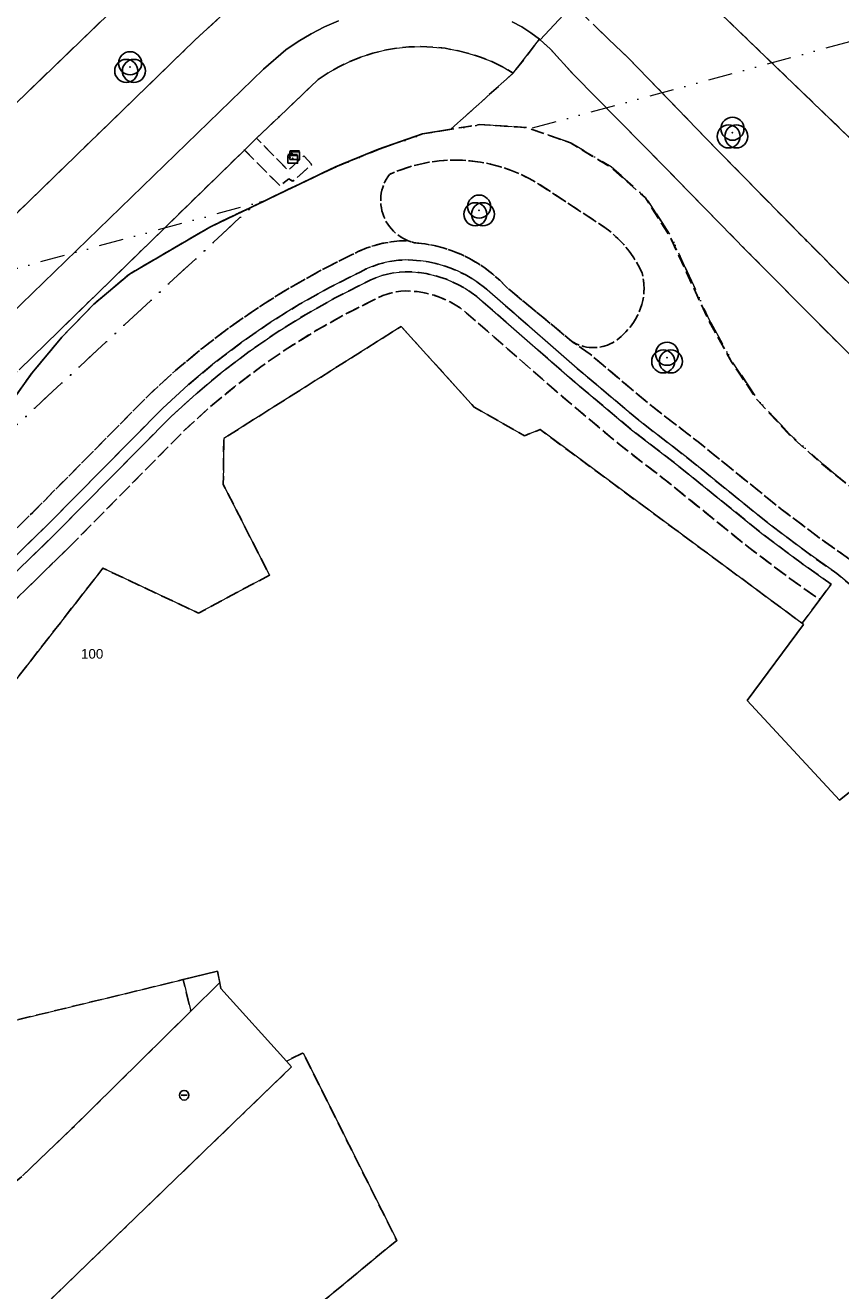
# Model space of a CAD drawing. Header units: millimetres. Extents: x 163952136 to 164152412, y 418752963 to 418954367.
# Tile 10 of 13: x 164036223 to 164078750, y 418854192 to 418920170. Entities that reach past the tile are written whole.
import ezdxf

# ---------------------------------------------------------------- set-up
doc = ezdxf.new("R2010")
doc.units = ezdxf.units.MM
doc.header["$LTSCALE"] = 100
doc.linetypes.add('DIVIDE', pattern=[31.75, 12.7, -6.35, 0, -6.35, 0, -6.35])
doc.linetypes.add('HIDDEN', pattern=[9.525, 6.35, -3.175])
for name, color, linetype, lineweight in [('S--L9000_Perceel', 210, 'DIVIDE', 15), ('S--L9020_Pand', 2, 'Continuous', 0), ('S--L9041_Weg', 8, 'Continuous', 0), ('S--T$1--_ADRES_Huisnummer', 240, 'Continuous', 0)]:
    doc.layers.add(name, color=color, linetype=linetype, lineweight=lineweight)
for name, color, linetype in [('S--L9010_Onbegroeid', 15, 'HIDDEN'), ('S--L9033_Scheiding', 8, 'Continuous'), ('S--L9042_Begroeid', 8, 'HIDDEN'), ('S--L9042_BEPLANTING', 92, 'Continuous'), ('S--L9052_Put', 8, 'Continuous'), ('S--L9060_Kast', 14, 'Continuous')]:
    doc.layers.add(name, color=color, linetype=linetype)
doc.styles.get("Standard").update_dxf_attribs({"font": 'arial.ttf'})

# ---------------------------------------------------------------- blocks, each defined once
blk = doc.blocks.new('KAST')
at = {"flags": 128}
for points in [[(-250, 200), (250, 200)], [(-250, -250), (250, -250), (250, 150), (-250, 150), (-250, -250)]]:
    blk.add_lwpolyline(points, dxfattribs=at)
blk.add_circle((-150, 50), 30)
blk.add_point((0, 0))
blk = doc.blocks.new('PUT')
at = {"flags": 128}
blk.add_lwpolyline([(-150, 0), (150, 0)], dxfattribs=at)
blk.add_circle((0, 0), 250)
blk.add_point((0, 0))
blk = doc.blocks.new('VEGETATIEOBJECT')
for centre in [(0, 200), (-200, -200), (200, -200)]:
    blk.add_circle(centre, 600)
blk.add_point((0, 0))

msp = doc.modelspace()

# ---------------------------------------------------------------- linework, layer by layer
at = {"layer": 'S--L9000_Perceel', "flags": 128}
for points in [[(164034676, 418769905), (164011358, 418758431), (164015574, 418754367), (164152136, 418754367), (164152136, 418911753), (164129278, 418908797), (164124504, 418931642), (164062543, 418914781), (164064685, 418914044), (164066775, 418912790), (164068599, 418911186), (164069919, 418909127), (164071922, 418904757), (164073093, 418902636), (164074443, 418900624), (164076088, 418898854), (164077885, 418897235), (164079768, 418895721), (164083750, 418892959), (164085703, 418891522), (164089494, 418888496), (164091323, 418886920), (164093086, 418885257), (164094773, 418883511), (164096291, 418881617), (164097666, 418879622), (164098974, 418877581), (164101401, 418873386), (164103592, 418869064), (164104584, 418866861), (164105659, 418864692), (164108081, 418860496), (164109405, 418858465), (164110889, 418856556), (164112662, 418854913), (164114653, 418853526), (164116725, 418852259), (164117999, 418851769), (164119544, 418851288), (164069569, 418801304), (164070466, 418800469), (164040983, 418768823), (164037150, 418772480), (164034676, 418769905)], [(164017429, 418882327), (164017417, 418882174), (164016595, 418881350), (164013288, 418877804), (164011691, 418875994), (164010140, 418874140), (164005481, 418868545), (164003865, 418866746), (164002222, 418864965), (164000818, 418863507), (164000093, 418864197), (163995759, 418859870), (163993497, 418857676), (163978228, 418842896), (164048552, 418786658), (164114653, 418853526), (164112662, 418854913), (164110889, 418856556), (164109405, 418858465), (164108081, 418860496), (164105659, 418864692), (164104584, 418866861), (164103592, 418869064), (164101401, 418873386), (164098974, 418877581), (164097666, 418879622), (164096291, 418881617), (164094773, 418883511), (164093086, 418885257), (164091323, 418886920), (164089494, 418888496), (164085703, 418891522), (164083750, 418892959), (164079768, 418895721), (164077885, 418897235), (164076088, 418898854), (164074443, 418900624), (164073093, 418902636), (164071922, 418904757), (164069919, 418909127), (164068599, 418911186), (164066775, 418912790), (164064685, 418914044), (164062543, 418914781), (164062394, 418914833), (164059961, 418914983), (164056982, 418914508), (164054683, 418913701), (164052433, 418912779), (164050233, 418911768), (164048666, 418911005), (164048221, 418910884), (164017429, 418882327)], [(164019087, 418902956), (164017429, 418882327), (164048221, 418910884), (164019087, 418902956)]]:
    msp.add_lwpolyline(points, dxfattribs=at)
at = {"layer": 'S--L9010_Onbegroeid', "flags": 128}
for points in [[(164048282, 418914283), (164047651, 418913668), (164049513, 418911799), (164049959, 418912170), (164050177, 418912039), (164051162, 418912920), (164050753, 418913363), (164049933, 418912606), (164048282, 418914283)], [(164037315, 418894060), (164043396, 418900215), (164044719, 418901425), (164046096, 418902573), (164047524, 418903657), (164049000, 418904674), (164050521, 418905623), (164052084, 418906501), (164053685, 418907307), (164053998, 418907465), (164054320, 418907601), (164054651, 418907715), (164054989, 418907806), (164055332, 418907874), (164055680, 418907918), (164056029, 418907939), (164056435, 418907929), (164056840, 418907893), (164057243, 418907833), (164057640, 418907748), (164058032, 418907638), (164058416, 418907505), (164058791, 418907348), (164059156, 418907169), (164059509, 418906967), (164059849, 418906744), (164060174, 418906500), (164061276, 418905546), (164065009, 418902276), (164068230, 418899569), (164070689, 418897668), (164075026, 418894162), (164077045, 418892641), (164078547, 418891580), (164079497, 418890786), (164080415, 418889956), (164081302, 418889092), (164082154, 418888194), (164082972, 418887265), (164083754, 418886305), (164084498, 418885316), (164086495, 418882413), (164088330, 418879965), (164088488, 418879742), (164088661, 418879530), (164088847, 418879329), (164089045, 418879140), (164089256, 418878965), (164089477, 418878804), (164089708, 418878658), (164090192, 418878387), (164090673, 418878113), (164091154, 418877836), (164091632, 418877556), (164092109, 418877274), (164092584, 418876988), (164093058, 418876700), (164093323, 418876550), (164093578, 418876386), (164093824, 418876206), (164094058, 418876013), (164094281, 418875807), (164094492, 418875588), (164094690, 418875357), (164094998, 418874871), (164095270, 418874365), (164095507, 418873841), (164095707, 418873302), (164095868, 418872751), (164095991, 418872189), (164096074, 418871620), (164096104, 418870970), (164096123, 418870319), (164096132, 418869668), (164096129, 418869017), (164096115, 418868366), (164096091, 418867716), (164096055, 418867066), (164095919, 418866448), (164095763, 418865834), (164095586, 418865226), (164095390, 418864624), (164095173, 418864030), (164094937, 418863442), (164094681, 418862863), (164094039, 418861533), (164093929, 418861263), (164093835, 418860987), (164093758, 418860706), (164093698, 418860421), (164093656, 418860133), (164093632, 418859842), (164093625, 418859551), (164093658, 418859088), (164093721, 418858629), (164093814, 418858175), (164093938, 418857728), (164094091, 418857290), (164094272, 418856863), (164094482, 418856450), (164094718, 418856051), (164094980, 418855668), (164095267, 418855304), (164095578, 418854960), (164095911, 418854637), (164096264, 418854337), (164096637, 418854061), (164097027, 418853810), (164097452, 418853484), (164097853, 418853130), (164098229, 418852749), (164098577, 418852342), (164098897, 418851913), (164099186, 418851462), (164099443, 418850993), (164099668, 418850507), (164099858, 418850006), (164100013, 418849494), (164100132, 418848972), (164100194, 418848586), (164100239, 418848198), (164100269, 418847809), (164100282, 418847418), (164100280, 418847027), (164100262, 418846637), (164100227, 418846248), (164101283, 418847318), (164101279, 418847582), (164101268, 418847845), (164101251, 418848108), (164101227, 418848371), (164101196, 418848633), (164101159, 418848894), (164101115, 418849154), (164100980, 418849748), (164100804, 418850331), (164100587, 418850900), (164100332, 418851453), (164100038, 418851987), (164099708, 418852499), (164099343, 418852987), (164098945, 418853448), (164098516, 418853880), (164098057, 418854281), (164097572, 418854649), (164097235, 418854863), (164096913, 418855098), (164096607, 418855355), (164096320, 418855631), (164096051, 418855926), (164095802, 418856238), (164095575, 418856566), (164095370, 418856908), (164095189, 418857263), (164095031, 418857630), (164094898, 418858006), (164094791, 418858390), (164094709, 418858781), (164094654, 418859176), (164094625, 418859574), (164094631, 418859800), (164094650, 418860025), (164094683, 418860249), (164094729, 418860470), (164094788, 418860688), (164094861, 418860903), (164094946, 418861112), (164095585, 418862436), (164096507, 418864346), (164096768, 418868870), (164096795, 418869005), (164096828, 418869140), (164096867, 418869272), (164096911, 418869403), (164096960, 418869532), (164097016, 418869659), (164097076, 418869783), (164097071, 418871702), (164096978, 418872350), (164096840, 418872989), (164096656, 418873617), (164096429, 418874231), (164096158, 418874826), (164095846, 418875401), (164095494, 418875953), (164095260, 418876230), (164095009, 418876494), (164094744, 418876742), (164094465, 418876974), (164094173, 418877190), (164093869, 418877389), (164093554, 418877569), (164093080, 418877857), (164092605, 418878142), (164092128, 418878424), (164091650, 418878704), (164091170, 418878981), (164090688, 418879255), (164090205, 418879526), (164090027, 418879639), (164089857, 418879764), (164089696, 418879900), (164089544, 418880046), (164089402, 418880202), (164089270, 418880367), (164089150, 418880540), (164087307, 418882997), (164085315, 418885893), (164084547, 418886914), (164083740, 418887905), (164082896, 418888864), (164082017, 418889791), (164081102, 418890683), (164080154, 418891540), (164079174, 418892360), (164077635, 418893449), (164075641, 418894950), (164071310, 418898453), (164068857, 418900347), (164065660, 418903035), (164064707, 418903705), (164061308, 418906526), (164060966, 418906875), (164060600, 418907200), (164060214, 418907500), (164059807, 418907772), (164059383, 418908015), (164058944, 418908229), (164058490, 418908413), (164058025, 418908565), (164057551, 418908684), (164057070, 418908771), (164056584, 418908825), (164056526, 418908837), (164056468, 418908851), (164056411, 418908866), (164056354, 418908882), (164056297, 418908900), (164056241, 418908920), (164056186, 418908941), (164055747, 418908927), (164055309, 418908882), (164054876, 418908805), (164054450, 418908698), (164054032, 418908561), (164053625, 418908394), (164053231, 418908199), (164051591, 418907372), (164049991, 418906471), (164048433, 418905498), (164046922, 418904455), (164045459, 418903344), (164044049, 418902168), (164042694, 418900928), (164036609, 418894769), (164009153, 418867927), (164009829, 418867219), (164014255, 418871660), (164037315, 418894060)], [(164038457, 418892911), (164044532, 418899060), (164045804, 418900222), (164047128, 418901324), (164048502, 418902365), (164049921, 418903341), (164051384, 418904251), (164052887, 418905094), (164054427, 418905866), (164054643, 418905978), (164054867, 418906076), (164055096, 418906157), (164055331, 418906222), (164055569, 418906271), (164055811, 418906304), (164056054, 418906319), (164056356, 418906310), (164056658, 418906283), (164056957, 418906238), (164057252, 418906175), (164057544, 418906094), (164057829, 418905995), (164058109, 418905879), (164058380, 418905746), (164058643, 418905597), (164058897, 418905432), (164059140, 418905252), (164060212, 418904325), (164063954, 418901047), (164067213, 418898307), (164069685, 418896397), (164074029, 418892885), (164076091, 418891332), (164077660, 418890227), (164078259, 418891028), (164076680, 418892140), (164074644, 418893673), (164070305, 418897182), (164067841, 418899086), (164064605, 418901806), (164060869, 418905079), (164059778, 418906023), (164059484, 418906242), (164059177, 418906443), (164058859, 418906625), (164058529, 418906786), (164058191, 418906927), (164057844, 418907047), (164057491, 418907146), (164057133, 418907223), (164056770, 418907277), (164056405, 418907309), (164056038, 418907319), (164055729, 418907300), (164055422, 418907260), (164055119, 418907199), (164054821, 418907118), (164054528, 418907016), (164054244, 418906895), (164053968, 418906755), (164052390, 418905962), (164050851, 418905098), (164049352, 418904164), (164047898, 418903162), (164046491, 418902095), (164045134, 418900964), (164043831, 418899773), (164037752, 418893620), (164014699, 418871227), (164010273, 418866753), (164010962, 418866031), (164038457, 418892911)]]:
    msp.add_lwpolyline(points, dxfattribs=at)
at = {"layer": 'S--L9020_Pand', "flags": 128}
for points in [[(164055829, 418904471), (164046572, 418898627), (164046547, 418896230), (164048959, 418891503), (164045257, 418889521), (164040270, 418891867), (164035413, 418885640), (164034372, 418886018), (164016555, 418866346), (164019779, 418862217), (164032762, 418866400), (164032992, 418867636), (164046253, 418870845), (164046429, 418869941), (164049838, 418866164), (164050714, 418866591), (164055596, 418856814), (164045127, 418848178)], [(164091161, 418850465), (164088536, 418862912), (164092578, 418868091), (164092710, 418873187), (164079625, 418880512), (164078688, 418879770), (164073872, 418884958), (164076816, 418888933), (164063067, 418899092), (164062254, 418898771), (164059638, 418900264), (164055829, 418904471)]]:
    msp.add_lwpolyline(points, dxfattribs=at)
at = {"layer": 'S--L9033_Scheiding', "flags": 128}
for points in [[(164054638, 418913711), (164056943, 418914513)], [(164056943, 418914513), (164058417, 418914749)], [(164052401, 418912788), (164054638, 418913711)], [(164045846, 418909650), (164052401, 418912788)], [(164041654, 418907198), (164045846, 418909650)], [(164039790, 418905622), (164041654, 418907198)], [(164038134, 418903917), (164039790, 418905622)], [(164036581, 418902052), (164038134, 418903917)], [(164035163, 418900077), (164036581, 418902052)]]:
    msp.add_lwpolyline(points, dxfattribs=at)
at = {"layer": 'S--L9041_Weg', "flags": 128}
for points in [[(163972042, 418854674), (164000596, 418882134), (164001998, 418883375), (164014757, 418895997), (164032448, 418912950), (164045677, 418925684), (164045940, 418925928), (164046209, 418926166), (164046482, 418926398), (164046760, 418926625), (164047043, 418926846), (164040544, 418933682), (164009993, 418903777), (163996708, 418890689), (163991441, 418884323), (163985433, 418876103), (163979900, 418870875), (163976031, 418867146), (163970374, 418861804), (163956262, 418848273)], [(164071525, 418921721), (164120964, 418874073)], [(164046801, 418920992), (164045073, 418919396), (164033298, 418907976)], [(164061618, 418920355), (164062113, 418920084), (164062588, 418919781), (164063041, 418919446), (164063081, 418919410), (164064774, 418921241)], [(164064774, 418921241), (164063081, 418919410), (164063595, 418918942), (164064837, 418917582), (164069505, 418912844), (164073845, 418908414), (164078213, 418904011), (164082608, 418899636)], [(164034279, 418903971), (164048639, 418917880), (164049813, 418918887), (164050460, 418919331), (164051134, 418919734), (164051832, 418920094), (164052551, 418920408)], [(164052551, 418920408), (164051832, 418920094), (164051134, 418919734), (164050460, 418919331), (164049813, 418918887), (164048639, 418917880), (164034279, 418903971)], [(164035900, 418902206), (164047651, 418913668), (164048282, 418914283), (164049472, 418915417), (164051499, 418917346), (164052027, 418917698), (164052579, 418918012), (164053151, 418918287), (164053740, 418918522), (164054345, 418918716), (164054961, 418918867), (164055586, 418918975), (164056218, 418919040), (164056852, 418919061), (164057486, 418919038), (164058117, 418918971), (164058742, 418918861), (164059358, 418918707), (164059962, 418918512), (164060551, 418918275), (164061122, 418917998), (164061672, 418917682), (164063041, 418919446), (164062588, 418919781), (164062113, 418920084), (164061618, 418920355)], [(164081536, 418904340), (164076889, 418909014), (164072273, 418913718), (164067688, 418918453), (164066648, 418919445), (164065841, 418920225)], [(164079497, 418890786), (164078547, 418891580), (164077045, 418892641), (164075026, 418894162), (164070689, 418897668), (164068230, 418899569), (164065009, 418902276), (164061276, 418905546), (164060174, 418906500), (164059849, 418906744), (164059509, 418906967), (164059156, 418907169), (164058791, 418907348), (164058416, 418907505), (164058032, 418907638), (164057640, 418907748), (164057243, 418907833), (164056840, 418907893), (164056435, 418907929), (164056029, 418907939), (164055680, 418907918), (164055332, 418907874), (164054989, 418907806), (164054651, 418907715), (164054320, 418907601), (164053998, 418907465), (164053685, 418907307), (164052084, 418906501), (164050521, 418905623), (164049000, 418904674), (164047524, 418903657), (164046096, 418902573), (164044719, 418901425), (164043396, 418900215), (164037315, 418894060), (164014255, 418871660)], [(164014699, 418871227), (164037752, 418893620), (164043831, 418899773), (164045134, 418900964), (164046491, 418902095), (164047898, 418903162), (164049352, 418904164), (164050851, 418905098), (164052390, 418905962), (164053968, 418906755), (164054244, 418906895), (164054528, 418907016), (164054821, 418907118), (164055119, 418907199), (164055422, 418907260), (164055729, 418907300), (164056038, 418907319), (164056405, 418907309), (164056770, 418907277), (164057133, 418907223), (164057491, 418907146), (164057844, 418907047), (164058191, 418906927), (164058529, 418906786), (164058859, 418906625), (164059177, 418906443), (164059484, 418906242), (164059778, 418906023), (164060869, 418905079), (164064605, 418901806), (164067841, 418899086), (164070305, 418897182), (164074644, 418893673), (164076680, 418892140), (164078259, 418891028), (164077660, 418890227), (164076736, 418888992), (164076816, 418888933), (164073872, 418884958), (164078688, 418879770), (164079625, 418880512)], [(164046367, 418870259), (164046253, 418870845), (164044455, 418870410), (164044853, 418868765), (164046367, 418870259)], [(164033049, 418849388), (164038398, 418854560), (164047104, 418862959), (164050112, 418865861), (164049838, 418866164), (164046429, 418869941), (164046367, 418870259), (164044853, 418868765), (164039729, 418863708), (164038652, 418862646), (164036078, 418860184)]]:
    msp.add_lwpolyline(points, dxfattribs=at)
at = {"layer": 'S--L9042_Begroeid', "flags": 128}
for points in [[(164045073, 418919396), (164046801, 418920992), (164048416, 418922522), (164048993, 418923077), (164049164, 418923276), (164049200, 418923311), (164049233, 418923348), (164049264, 418923387), (164049292, 418923428), (164049317, 418923471), (164049339, 418923516), (164049358, 418923562), (164049373, 418923610), (164049385, 418923658), (164049394, 418923707), (164049399, 418923757), (164049401, 418923807), (164049399, 418923856), (164049394, 418923906), (164049385, 418923955), (164049373, 418924004), (164049358, 418924051), (164049251, 418924322), (164049130, 418924587), (164048995, 418924845), (164048845, 418925095), (164048683, 418925336), (164048507, 418925569), (164048319, 418925791), (164047333, 418927057), (164047043, 418926846), (164046760, 418926625), (164046482, 418926398), (164046209, 418926166), (164045940, 418925928), (164045677, 418925684), (164032448, 418912950), (164014757, 418895997), (164015073, 418895577), (164022686, 418897757), (164033298, 418907976), (164045073, 418919396)], [(164152136, 418844201), (164120964, 418874073), (164071525, 418921721), (164069504, 418923635), (164068757, 418924319), (164068732, 418924341), (164068705, 418924361), (164068677, 418924379), (164068648, 418924396), (164068618, 418924410), (164068587, 418924422), (164068555, 418924431), (164068522, 418924439), (164068489, 418924444), (164068456, 418924447), (164068423, 418924447), (164068389, 418924445), (164068356, 418924441), (164068323, 418924434), (164068291, 418924425), (164068260, 418924414), (164068229, 418924401), (164068200, 418924385), (164068171, 418924368), (164068144, 418924348), (164068118, 418924327), (164068094, 418924304), (164068072, 418924279), (164065285, 418921422), (164065263, 418921397), (164065243, 418921371), (164065224, 418921343), (164065208, 418921314), (164065193, 418921284), (164065181, 418921253), (164065171, 418921221), (164065163, 418921188), (164065158, 418921155), (164065155, 418921122), (164065154, 418921089), (164065156, 418921055), (164065160, 418921022), (164065166, 418920990), (164065174, 418920957), (164065185, 418920926), (164065198, 418920895), (164065211, 418920868), (164065226, 418920843), (164065242, 418920818), (164065260, 418920794), (164065279, 418920772), (164065300, 418920751), (164065322, 418920731), (164065841, 418920225), (164066648, 418919445), (164067688, 418918453), (164072273, 418913718), (164076889, 418909014), (164081536, 418904340), (164086213, 418899697), (164090922, 418895086), (164097641, 418888609), (164152136, 418836081), (164152136, 418844201)], [(164143115, 418841189), (164095925, 418886709), (164087031, 418895288), (164082608, 418899636), (164078213, 418904011), (164073845, 418908414), (164069505, 418912844), (164064837, 418917582), (164063595, 418918942), (164063081, 418919410), (164063041, 418919446), (164061672, 418917682), (164058417, 418914749), (164059931, 418914991), (164062358, 418914846), (164064649, 418914043), (164066732, 418912788), (164068572, 418911168), (164069867, 418909117), (164071880, 418904754), (164073056, 418902632), (164074403, 418900623), (164076045, 418898848), (164077848, 418897230), (164079739, 418895715), (164085666, 418891517), (164089444, 418888489), (164091288, 418886904), (164093057, 418885245), (164094735, 418883503), (164096239, 418881616), (164097625, 418879616), (164098928, 418877556), (164101372, 418873379), (164103560, 418869063), (164104541, 418866843), (164105614, 418864685), (164108038, 418860493), (164109362, 418858456), (164110988, 418856588), (164112625, 418854914), (164114625, 418853538), (164115434, 418853057), (164115941, 418852398), (164115966, 418852421), (164115993, 418852443), (164116021, 418852462), (164116051, 418852480), (164116082, 418852495), (164116113, 418852509), (164116146, 418852520), (164116179, 418852529), (164116213, 418852536), (164116247, 418852540), (164116281, 418852542), (164116315, 418852541), (164116350, 418852539), (164116384, 418852534), (164116417, 418852526), (164116450, 418852517), (164116482, 418852505), (164116514, 418852491), (164116544, 418852474), (164116573, 418852456), (164116601, 418852436), (164116627, 418852414), (164116652, 418852390), (164118521, 418850537), (164122109, 418853447), (164122761, 418853632), (164123100, 418853292), (164139135, 418837191), (164143115, 418841189)], [(164029555, 418892220), (164031191, 418893991), (164032643, 418895940), (164035163, 418900077), (164036581, 418902052), (164038134, 418903917), (164039790, 418905622), (164041654, 418907198), (164045846, 418909650), (164052401, 418912788), (164054638, 418913711), (164056943, 418914513), (164058417, 418914749), (164061672, 418917682), (164061122, 418917998), (164060551, 418918275), (164059962, 418918512), (164059358, 418918707), (164058742, 418918861), (164058117, 418918971), (164057486, 418919038), (164056852, 418919061), (164056218, 418919040), (164055586, 418918975), (164054961, 418918867), (164054345, 418918716), (164053740, 418918522), (164053151, 418918287), (164052579, 418918012), (164052027, 418917698), (164051499, 418917346), (164049472, 418915417), (164048282, 418914283), (164049933, 418912606), (164050753, 418913363), (164051162, 418912920), (164050177, 418912039), (164049959, 418912170), (164049513, 418911799), (164047651, 418913668), (164035900, 418902206), (164013604, 418880745), (164004841, 418872472), (164006455, 418870754), (164006887, 418870301), (164011652, 418875999), (164016562, 418881368), (164018262, 418883072), (164021903, 418886276), (164027715, 418890638), (164029555, 418892220)], [(164016562, 418881368), (164011652, 418875999), (164006887, 418870301), (164009153, 418867927), (164036609, 418894769), (164042694, 418900928), (164044049, 418902168), (164045459, 418903344), (164046922, 418904455), (164048433, 418905498), (164049991, 418906471), (164051591, 418907372), (164053231, 418908199), (164053625, 418908394), (164054032, 418908561), (164054450, 418908698), (164054876, 418908805), (164055309, 418908882), (164055747, 418908927), (164056186, 418908941), (164056045, 418909002), (164055909, 418909073), (164055777, 418909153), (164055652, 418909241), (164055532, 418909338), (164055420, 418909443), (164055315, 418909555), (164055218, 418909674), (164055129, 418909800), (164055049, 418909931), (164054978, 418910068), (164054917, 418910208), (164054865, 418910353), (164054824, 418910501), (164054792, 418910652), (164054771, 418910804), (164054760, 418910957), (164054760, 418911111), (164054770, 418911264), (164054791, 418911416), (164054822, 418911567), (164054863, 418911715), (164054914, 418911860), (164054975, 418912001), (164055045, 418912138), (164055125, 418912269), (164055213, 418912395), (164055711, 418912604), (164056221, 418912779), (164056742, 418912921), (164057271, 418913028), (164057806, 418913101), (164058345, 418913138), (164058885, 418913140), (164059424, 418913107), (164059959, 418913038), (164060489, 418912934), (164061011, 418912796), (164061523, 418912624), (164062022, 418912419), (164062507, 418912182), (164062975, 418911913), (164066457, 418909629), (164066803, 418909356), (164067128, 418909059), (164067431, 418908739), (164067711, 418908399), (164067964, 418908038), (164068192, 418907661), (164068391, 418907268), (164068436, 418907065), (164068468, 418906859), (164068487, 418906651), (164068492, 418906442), (164068484, 418906234), (164068462, 418906027), (164068426, 418905821), (164068378, 418905619), (164068316, 418905419), (164068242, 418905225), (164068155, 418905035), (164068056, 418904852), (164067946, 418904675), (164067824, 418904506), (164067692, 418904345), (164067549, 418904193), (164067397, 418904050), (164067299, 418903949), (164067195, 418903855), (164067085, 418903767), (164066969, 418903688), (164066847, 418903617), (164066722, 418903554), (164066592, 418903499), (164066459, 418903454), (164066323, 418903417), (164066185, 418903390), (164066046, 418903372), (164065906, 418903363), (164065765, 418903365), (164065625, 418903375), (164065486, 418903395), (164065348, 418903424), (164065213, 418903463), (164065081, 418903510), (164064952, 418903567), (164064827, 418903632), (164064707, 418903705), (164065660, 418903035), (164068857, 418900347), (164071310, 418898453), (164075641, 418894950), (164077635, 418893449), (164079174, 418892360), (164080154, 418891540), (164081102, 418890683), (164082017, 418889791), (164082896, 418888864), (164083740, 418887905), (164084547, 418886914), (164085315, 418885893), (164087307, 418882997), (164089150, 418880540), (164089270, 418880367), (164089402, 418880202), (164089544, 418880046), (164089696, 418879900), (164089857, 418879764), (164090027, 418879639), (164090205, 418879526), (164090688, 418879255), (164091170, 418878981), (164091650, 418878704), (164092128, 418878424), (164092605, 418878142), (164093080, 418877857), (164093554, 418877569), (164093869, 418877389), (164094173, 418877190), (164094465, 418876974), (164094744, 418876742), (164095009, 418876494), (164095260, 418876230), (164095494, 418875953), (164095846, 418875401), (164096158, 418874826), (164096429, 418874231), (164096656, 418873617), (164096840, 418872989), (164096978, 418872350), (164097071, 418871702), (164097076, 418869783), (164097182, 418869973), (164097299, 418870156), (164097429, 418870330), (164097570, 418870495), (164097722, 418870651), (164097883, 418870796), (164098054, 418870931), (164098234, 418871053), (164098421, 418871164), (164098557, 418871230), (164098697, 418871286), (164098841, 418871333), (164098987, 418871370), (164099136, 418871397), (164099286, 418871414), (164099437, 418871420), (164099588, 418871416), (164099738, 418871402), (164099888, 418871378), (164100035, 418871344), (164100179, 418871299), (164100320, 418871245), (164100457, 418871182), (164100590, 418871109), (164100717, 418871027), (164100838, 418870937), (164100953, 418870839), (164101061, 418870733), (164101162, 418870621), (164101254, 418870501), (164101338, 418870376), (164101414, 418870245), (164102125, 418869047), (164105137, 418863252), (164107953, 418858051), (164108033, 418857890), (164108103, 418857723), (164108161, 418857552), (164108208, 418857378), (164108242, 418857201), (164108265, 418857022), (164108276, 418856842), (164108275, 418856662), (164108262, 418856482), (164108237, 418856303), (164108199, 418856127), (164108151, 418855953), (164108090, 418855783), (164108019, 418855618), (164107936, 418855457), (164107843, 418855303), (164107740, 418855155), (164107627, 418855014), (164107505, 418854881), (164107374, 418854757), (164107236, 418854642), (164107090, 418854536), (164106937, 418854440), (164101850, 418852888), (164101499, 418852954), (164101153, 418853045), (164100815, 418853161), (164100486, 418853300), (164100168, 418853464), (164099863, 418853649), (164099572, 418853856), (164099296, 418854084), (164099038, 418854331), (164098798, 418854595), (164098578, 418854877), (164098378, 418855173), (164098201, 418855483), (164098046, 418855806), (164097915, 418856138), (164096463, 418859779), (164096306, 418860853), (164096507, 418864346), (164095585, 418862436), (164094946, 418861112), (164094861, 418860903), (164094788, 418860688), (164094729, 418860470), (164094683, 418860249), (164094650, 418860025), (164094631, 418859800), (164094625, 418859574), (164094654, 418859176), (164094709, 418858781), (164094791, 418858390), (164094898, 418858006), (164095031, 418857630), (164095189, 418857263), (164095370, 418856908), (164095575, 418856566), (164095802, 418856238), (164096051, 418855926), (164096320, 418855631), (164096607, 418855355), (164096913, 418855098), (164097235, 418854863), (164097572, 418854649), (164098057, 418854281), (164098516, 418853880), (164098945, 418853448), (164099343, 418852987), (164099708, 418852499), (164100038, 418851987), (164100332, 418851453), (164100587, 418850900), (164100804, 418850331), (164100980, 418849748), (164101115, 418849154), (164101159, 418848894), (164101196, 418848633), (164101227, 418848371), (164101251, 418848108), (164101268, 418847845), (164101279, 418847582), (164101283, 418847318), (164105284, 418851371), (164107223, 418849449), (164109389, 418847278), (164109539, 418847127), (164115434, 418853057), (164114625, 418853538), (164112625, 418854914), (164110988, 418856588), (164109362, 418858456), (164108038, 418860493), (164105614, 418864685), (164104541, 418866843), (164103560, 418869063), (164101372, 418873379), (164098928, 418877556), (164097625, 418879616), (164096239, 418881616), (164094735, 418883503), (164093057, 418885245), (164091288, 418886904), (164089444, 418888489), (164085666, 418891517), (164079739, 418895715), (164077848, 418897230), (164076045, 418898848), (164074403, 418900623), (164073056, 418902632), (164071880, 418904754), (164069867, 418909117), (164068572, 418911168), (164066732, 418912788), (164064649, 418914043), (164062358, 418914846), (164059931, 418914991), (164058417, 418914749), (164056943, 418914513), (164054638, 418913711), (164052401, 418912788), (164045846, 418909650), (164041654, 418907198), (164039790, 418905622), (164038134, 418903917), (164036581, 418902052), (164035163, 418900077), (164032643, 418895940), (164031191, 418893991), (164029555, 418892220), (164027715, 418890638), (164021903, 418886276), (164018262, 418883072), (164016562, 418881368)], [(164068391, 418907268), (164068192, 418907661), (164067964, 418908038), (164067711, 418908399), (164067431, 418908739), (164067128, 418909059), (164066803, 418909356), (164066457, 418909629), (164062975, 418911913), (164062507, 418912182), (164062022, 418912419), (164061523, 418912624), (164061011, 418912796), (164060489, 418912934), (164059959, 418913038), (164059424, 418913107), (164058885, 418913140), (164058345, 418913138), (164057806, 418913101), (164057271, 418913028), (164056742, 418912921), (164056221, 418912779), (164055711, 418912604), (164055213, 418912395), (164055125, 418912269), (164055045, 418912138), (164054975, 418912001), (164054914, 418911860), (164054863, 418911715), (164054822, 418911567), (164054791, 418911416), (164054770, 418911264), (164054760, 418911111), (164054760, 418910957), (164054771, 418910804), (164054792, 418910652), (164054824, 418910501), (164054865, 418910353), (164054917, 418910208), (164054978, 418910068), (164055049, 418909931), (164055129, 418909800), (164055218, 418909674), (164055315, 418909555), (164055420, 418909443), (164055532, 418909338), (164055652, 418909241), (164055777, 418909153), (164055909, 418909073), (164056045, 418909002), (164056186, 418908941), (164056241, 418908920), (164056297, 418908900), (164056354, 418908882), (164056411, 418908866), (164056468, 418908851), (164056526, 418908837), (164056584, 418908825), (164057070, 418908771), (164057551, 418908684), (164058025, 418908565), (164058490, 418908413), (164058944, 418908229), (164059383, 418908015), (164059807, 418907772), (164060214, 418907500), (164060600, 418907200), (164060966, 418906875), (164061308, 418906526), (164064707, 418903705), (164064827, 418903632), (164064952, 418903567), (164065081, 418903510), (164065213, 418903463), (164065348, 418903424), (164065486, 418903395), (164065625, 418903375), (164065765, 418903365), (164065906, 418903363), (164066046, 418903372), (164066185, 418903390), (164066323, 418903417), (164066459, 418903454), (164066592, 418903499), (164066722, 418903554), (164066847, 418903617), (164066969, 418903688), (164067085, 418903767), (164067195, 418903855), (164067299, 418903949), (164067397, 418904050), (164067549, 418904193), (164067692, 418904345), (164067824, 418904506), (164067946, 418904675), (164068056, 418904852), (164068155, 418905035), (164068242, 418905225), (164068316, 418905419), (164068378, 418905619), (164068426, 418905821), (164068462, 418906027), (164068484, 418906234), (164068492, 418906442), (164068487, 418906651), (164068468, 418906859), (164068436, 418907065), (164068391, 418907268)], [(164034372, 418886018), (164035413, 418885640), (164040270, 418891867), (164045257, 418889521), (164048959, 418891503), (164046547, 418896230), (164046572, 418898627), (164055829, 418904471), (164059638, 418900264), (164062254, 418898771), (164063067, 418899092), (164076736, 418888992), (164077660, 418890227), (164076091, 418891332), (164074029, 418892885), (164069685, 418896397), (164067213, 418898307), (164063954, 418901047), (164060212, 418904325), (164059140, 418905252), (164058897, 418905432), (164058643, 418905597), (164058380, 418905746), (164058109, 418905879), (164057829, 418905995), (164057544, 418906094), (164057252, 418906175), (164056957, 418906238), (164056658, 418906283), (164056356, 418906310), (164056054, 418906319), (164055811, 418906304), (164055569, 418906271), (164055331, 418906222), (164055096, 418906157), (164054867, 418906076), (164054643, 418905978), (164054427, 418905866), (164052887, 418905094), (164051384, 418904251), (164049921, 418903341), (164048502, 418902365), (164047128, 418901324), (164045804, 418900222), (164044532, 418899060), (164038457, 418892911), (164010962, 418866031), (164014867, 418861939), (164015001, 418862050), (164019853, 418856945), (164020007, 418856796), (164020171, 418856658), (164020344, 418856530), (164020525, 418856414), (164020712, 418856311), (164020907, 418856220), (164021107, 418856142), (164021311, 418856077), (164021520, 418856026), (164021731, 418855989), (164021944, 418855965), (164022159, 418855956), (164022373, 418855961), (164022587, 418855980), (164022799, 418856013), (164023008, 418856060), (164023214, 418856121), (164028044, 418857506), (164034840, 418859472), (164035035, 418859537), (164035226, 418859615), (164035411, 418859706), (164035589, 418859808), (164035760, 418859923), (164035924, 418860048), (164036078, 418860184), (164038652, 418862646), (164039729, 418863708), (164044853, 418868765), (164044455, 418870410), (164044045, 418870311), (164032992, 418867636), (164032762, 418866400), (164019779, 418862217), (164016555, 418866346), (164034372, 418886018)], [(164049838, 418866164), (164050112, 418865861), (164047104, 418862959), (164038398, 418854560), (164033049, 418849388), (164032855, 418849187), (164032676, 418848973), (164032513, 418848747), (164032367, 418848509), (164032238, 418848262), (164032127, 418848006), (164032034, 418847742), (164031961, 418847473), (164031907, 418847199), (164031873, 418846922), (164031859, 418846643), (164031865, 418846364), (164031891, 418846087), (164031937, 418845811), (164032003, 418845540), (164032087, 418845274), (164032191, 418845015), (164039009, 418830395), (164040835, 418826520), (164040953, 418826295), (164041087, 418826079), (164041235, 418825873), (164041397, 418825677), (164041572, 418825493), (164041759, 418825322), (164041958, 418825163), (164042167, 418825019), (164042385, 418824889), (164042612, 418824775), (164042846, 418824677), (164043086, 418824595), (164043332, 418824529), (164043581, 418824481), (164043833, 418824450), (164044087, 418824436), (164044341, 418824440), (164044594, 418824461), (164044845, 418824500), (164045093, 418824556), (164045336, 418824628), (164045574, 418824718), (164045805, 418824823), (164046678, 418825315), (164047754, 418825923), (164047271, 418826769), (164040135, 418839256), (164046107, 418846623), (164045127, 418848178), (164055596, 418856814), (164050714, 418866591), (164049838, 418866164)]]:
    msp.add_lwpolyline(points, dxfattribs=at)

# ---------------------------------------------------------------- block references
at = {"layer": 'S--L9042_BEPLANTING'}
for p in [(164041688, 418917994), (164041688, 418917994), (164073106, 418914578), (164059893, 418910520), (164069692, 418902844)]:
    msp.add_blockref('VEGETATIEOBJECT', p, dxfattribs=at)
at = {"layer": 'S--L9052_Put'}
msp.add_blockref('PUT', (164044508, 418864382), dxfattribs=at)
at = {"layer": 'S--L9060_Kast'}
for p in [(164050265, 418913428), (164050265, 418913428), (164050171, 418913226), (164050171, 418913226)]:
    msp.add_blockref('KAST', p, dxfattribs=at)

# ---------------------------------------------------------------- texts
at = {"layer": 'S--T$1--_ADRES_Huisnummer'}
msp.add_text('100', height=500, dxfattribs=at).set_placement((164039126, 418887148))

doc.saveas('drawing.dxf')
